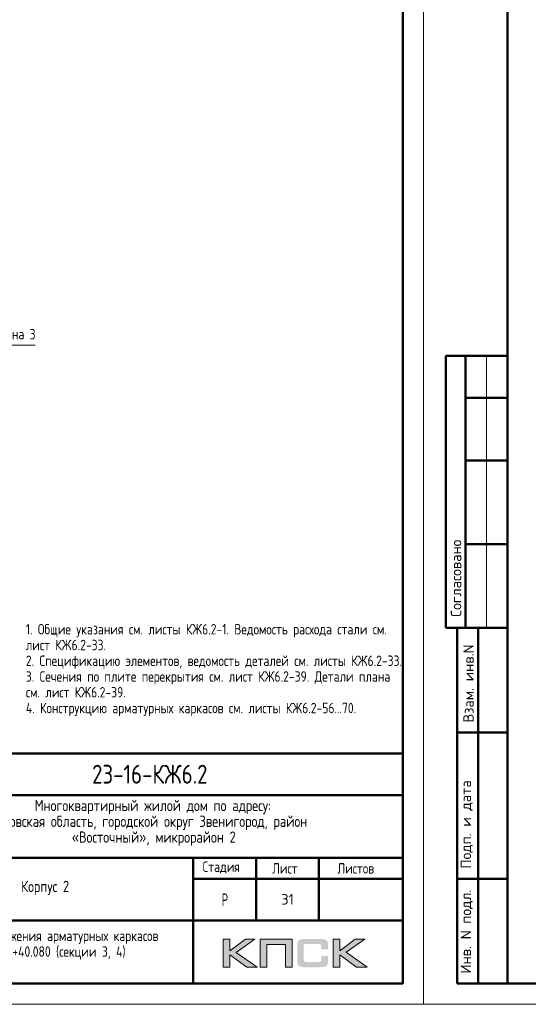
# Model space of a CAD drawing. Header units: millimetres. Extents: x 40580 to 1168286, y -220995 to 81020.
# Tile 172 of 194: x 504522 to 516668, y -128368 to -104829. Entities that reach past the tile are written whole.
import ezdxf

# ---------------------------------------------------------------- set-up
doc = ezdxf.new("R2010")
doc.units = ezdxf.units.MM
for name, color, linetype, lineweight in [('Standard', 7, 'Continuous', 25), ('Обрамление проемов стержнями', 7, 'Continuous', 25), ('Примечания', 7, 'Continuous', 13)]:
    doc.layers.add(name, color=color, linetype=linetype, lineweight=lineweight)
doc.styles.add('GOST 2.304', font='isocpeur.ttf', dxfattribs={"width": 0.8})
doc.styles.add('GOST 2.304-81', font='txt')
doc.styles.add('ISOCPEUR', font='isocpeur.ttf')
doc.styles.get("Standard").update_dxf_attribs({"font": 'isocpeur.ttf'})

msp = doc.modelspace()

# ---------------------------------------------------------------- hatches: boundary and pattern name
h = msp.add_hatch(color=256)
h.paths.add_polyline_path([(510141.2, -126811.5), (509913.7, -126811.5), (509541.7, -127091.5), (509541.7, -126811.5), (509384.1, -126811.5), (509384.1, -127483.6), (509541.7, -127483.6), (509541.7, -127188.3), (509944.2, -127483.6), (510195.9, -127483.6), (509695.2, -127128.2)])
h.paths.add_polyline_path([(510424, -126938), (510869.3, -126938), (510869.3, -127483.6), (511025.6, -127483.6), (511025.6, -126811.5), (510859, -126811.5), (510267.8, -126811.5), (510267.8, -126970.5), (510267.8, -127483.6), (510424, -127483.6)])
h.paths.add_polyline_path([(512163.8, -126808), (512006.1, -126808), (512006.1, -127480.8), (512163.8, -127480.8), (512163.8, -127184.9), (512566.2, -127480.8), (512817.9, -127480.8), (512317.3, -127124.7), (512763.3, -126808), (512536.5, -126808), (512163.8, -127088.1)])
msp.add_hatch(color=256).paths.add_polyline_path([(511874.8, -126882.7), (511872.7, -126875.1), (511869.9, -126868.9), (511866.5, -126862.7), (511863, -126856.4), (511859.5, -126851.6), (511855.4, -126846.8), (511851.2, -126841.9), (511847.1, -126837.8), (511841.6, -126834.3), (511836, -126830.2), (511829.8, -126826.7), (511822.9, -126823.9), (511816, -126821.2), (511808.4, -126818.4), (511800.8, -126816.3), (511782.8, -126812.9), (511763.4, -126810.1), (511742, -126808.7), (511718.5, -126808), (511317.4, -126808), (511293.9, -126808.7), (511273.2, -126810.1), (511253.1, -126812.9), (511235.8, -126816.3), (511227.5, -126819.1), (511219.9, -126821.2), (511213, -126823.9), (511206.8, -126827.4), (511200.6, -126830.2), (511194.3, -126834.3), (511189.5, -126837.8), (511184.7, -126841.9), (511180.5, -126846.8), (511177.1, -126851.6), (511172.9, -126856.4), (511169.4, -126862.7), (511166.7, -126868.9), (511163.9, -126875.8), (511161.2, -126882.7), (511159.1, -126890.3), (511155.6, -126906.9), (511152.9, -126924.9), (511150.8, -126944.9), (511150.8, -126967.1), (511150.8, -127321.1), (511150.8, -127343.2), (511152.9, -127363.3), (511155.6, -127382), (511159.1, -127398.6), (511161.2, -127406.2), (511163.9, -127413.1), (511166.7, -127420), (511169.4, -127426.2), (511172.9, -127431.7), (511177.1, -127437.3), (511180.5, -127442.1), (511184.7, -127447), (511189.5, -127451.1), (511195, -127454.6), (511200.6, -127458), (511206.8, -127461.5), (511213, -127464.9), (511220.6, -127467), (511227.5, -127469.8), (511235.8, -127471.8), (511253.1, -127476), (511273.2, -127478.1), (511294.6, -127480.1), (511317.4, -127480.8), (511718.5, -127480.8), (511742, -127480.1), (511763.4, -127478.8), (511782.8, -127476), (511800.1, -127472.5), (511808.4, -127469.8), (511816, -127467.7), (511822.9, -127464.9), (511829.8, -127461.5), (511836, -127458.7), (511841.6, -127454.6), (511847.1, -127451.1), (511851.2, -127447), (511855.4, -127442.8), (511859.5, -127437.3), (511863, -127432.4), (511866.5, -127426.2), (511869.9, -127420), (511872.7, -127413.8), (511874.8, -127406.2), (511877.5, -127398.6), (511881, -127382), (511883.7, -127364), (511885.1, -127343.2), (511885.8, -127321.1), (511885.8, -127209.8), (511728.9, -127209.8), (511728.9, -127300.4), (511728.9, -127306.6), (511728.2, -127312.8), (511726.8, -127318.3), (511725.4, -127323.9), (511723.3, -127328.7), (511721.2, -127332.9), (511718.5, -127337), (511715, -127340.5), (511711.6, -127343.9), (511707.4, -127346.7), (511702.6, -127348.8), (511697.7, -127350.8), (511692.9, -127352.2), (511686.7, -127352.9), (511680.4, -127353.6), (511674.2, -127354.3), (511350.6, -127354.3), (511345.1, -127353.6), (511340.2, -127352.9), (511336.1, -127350.8), (511331.9, -127348.8), (511327.8, -127346), (511324.3, -127343.2), (511320.9, -127339.8), (511318.1, -127335.6), (511315.3, -127331.5), (511313.3, -127327.3), (511311.2, -127322.5), (511309.8, -127317.6), (511307.7, -127308), (511307.1, -127298.3), (511307.1, -126975.4), (511307.1, -126969.8), (511307.7, -126964.3), (511309.1, -126959.5), (511310.5, -126954.6), (511311.9, -126950.5), (511314, -126947), (511316.7, -126943.6), (511319.5, -126940.1), (511323, -126937.3), (511326.4, -126934.6), (511330.6, -126932.5), (511334.7, -126931.1), (511339.6, -126929.7), (511344.4, -126929), (511349.9, -126928.4), (511355.5, -126928.4), (511674.2, -126928.4), (511680.4, -126928.4), (511686.7, -126929), (511692.2, -126930.4), (511697, -126931.8), (511701.9, -126933.9), (511706.7, -126936), (511710.9, -126939.4), (511714.3, -126942.2), (511717.8, -126946.3), (511720.6, -126950.5), (511723.3, -126954.6), (511725.4, -126959.5), (511726.8, -126964.3), (511728.2, -126969.8), (511728.9, -126976.1), (511728.9, -126982.3), (511728.9, -127056.3), (511885.8, -127056.3), (511885.8, -126967.1), (511885.1, -126944.9), (511883.7, -126924.9), (511881, -126906.9), (511876.8, -126890.3)])

# ---------------------------------------------------------------- linework, layer by layer
at = {"lineweight": 0}
for points in [[(509384.1, -127483.6), (509384.1, -126811.5), (509541.7, -126811.5), (509541.7, -127091.5), (509913.7, -126811.5), (510141.2, -126811.5), (509695.2, -127128.2), (510195.9, -127483.6), (509944.2, -127483.6), (509541.7, -127188.3), (509541.7, -127483.6), (509384.1, -127483.6)], [(510424, -127483.6), (510424, -126938), (510869.3, -126938), (510869.3, -127483.6), (511025.6, -127483.6), (511025.6, -126811.5), (510859, -126811.5), (510267.8, -126811.5), (510267.8, -126970.5), (510267.8, -127483.6), (510424, -127483.6)], [(512006.1, -127480.8), (512006.1, -126808), (512163.8, -126808), (512163.8, -127088.1), (512536.5, -126808), (512763.3, -126808), (512317.3, -127124.7), (512817.9, -127480.8), (512566.2, -127480.8), (512163.8, -127184.9), (512163.8, -127480.8), (512006.1, -127480.8)]]:
    msp.add_lwpolyline(points, close=True, dxfattribs=at)
at = {"layer": 'Standard', "color": 7, "linetype": 'Continuous', "lineweight": 50, "transparency": 33554687}
for p, q in [((516168.3, -112868.4), (514695.1, -112868.4)), ((514695.1, -112868.4), (514695.1, -119368.4)), ((514695.1, -112868.4), (514695.1, -119368.4)), ((515168.3, -112868.4), (515168.3, -119368.4)), ((516168.3, -113868.4), (515168.3, -113868.4)), ((516168.3, -115368.4), (515168.3, -115368.4)), ((516168.3, -117368.4), (515168.3, -117368.4)), ((514695.1, -119368.4), (516168.3, -119368.4)), ((514968.3, -127868.4), (514968.3, -119368.4)), ((514968.3, -127868.4), (514968.3, -119368.4)), ((515468.3, -127868.4), (515468.3, -119368.4)), ((514968.3, -121868.4), (516168.3, -121868.4)), ((495168.3, -122368.5), (513668.3, -122368.5)), ((501668.3, -123368.5), (513668.3, -123368.5)), ((501668.3, -124868.5), (513668.3, -124868.5)), ((508668.3, -126368.5), (508668.3, -124868.5)), ((510168.3, -126368.5), (510168.3, -124868.5)), ((511668.3, -126368.5), (511668.3, -124868.5)), ((508668.3, -125368.5), (513668.3, -125368.5)), ((514968.3, -125368.4), (516168.3, -125368.4)), ((501668.3, -126368.5), (513668.3, -126368.5)), ((508668.3, -127868.5), (508668.3, -126368.5)), ((508668.3, -127868.5), (508668.3, -126368.5)), ((516168.3, -127868.4), (514968.3, -127868.4))]:
    msp.add_line(p, q, dxfattribs=at)
at = {"layer": 'Standard', "color": 7, "linetype": 'Continuous', "lineweight": 13, "transparency": 33554687}
msp.add_line((515668.3, -112868.4), (515668.3, -119368.4), dxfattribs=at)
at = {"layer": 'Standard', "color": 7, "linetype": 'Continuous', "lineweight": 25, "transparency": 33554687}
for p, q in [((513668.3, -127868.5), (513668.3, -122368.5)), ((495168.3, -127868.5), (513668.3, -127868.5)), ((495168.3, -127868.5), (513668.3, -127868.5)), ((495168.3, -127868.5), (513668.3, -127868.5))]:
    msp.add_line(p, q, dxfattribs=at)
at = {"layer": 'Standard', "color": 7, "linetype": 'Continuous', "lineweight": 13, "transparency": 33554687}
for points in [[(484468.3, -128368.4), (514168.3, -128368.4), (514168.3, -86368.4), (484468.3, -86368.4), (484468.3, -128368.4)], [(514168.3, -128368.4), (543868.3, -128368.4), (543868.3, -86368.4), (514168.3, -86368.4), (514168.3, -128368.4)]]:
    msp.add_lwpolyline(points, close=True, dxfattribs=at)
at = {"layer": 'Standard', "color": 7, "linetype": 'Continuous', "lineweight": 50, "transparency": 33554687}
for points in [[(486468.3, -86868.4), (513668.3, -86868.4), (513668.3, -127868.4), (486468.3, -127868.4), (486468.3, -86868.4)], [(516168.3, -86868.4), (543368.3, -86868.4), (543368.3, -127868.4), (516168.3, -127868.4), (516168.3, -86868.4)]]:
    msp.add_lwpolyline(points, close=True, dxfattribs=at)
at = {"layer": 'Примечания', "color": 7, "linetype": 'Continuous', "lineweight": 13, "transparency": 33554687}
msp.add_lwpolyline([(504892.5, -112613.4), (502132.3, -112613.4), (502132.3, -112116.1)], dxfattribs=at)

# ---------------------------------------------------------------- texts
at = {"layer": 'Standard', "color": 7, "linetype": 'Continuous', "lineweight": 50, "transparency": 33554687, "char_height": 250, "attachment_point": 7, "rotation": 90, "style": 'ISOCPEUR'}
for s, insert, width in [('\\A1;{\\fISOCPEUR|i0|b0;\\H250.000000;\\W1.000000;\\C7;Согласовано}\\P', (515068.3, -119107), 2071.875), ('\\A1;{\\fISOCPEUR|i0|b0;\\H250.000000;\\W1.000000;\\C7;Взам. инв.N}\\P', (515366.2, -121632.6), 1909.099), ('\\A1;{\\fISOCPEUR|i0|b0;\\H250.000000;\\W1.000000;\\C7;Подп. и дата}\\P', (515342.6, -125126.3), 2197.059), ('\\A1;{\\fISOCPEUR|i0|b0;\\H250.000000;\\W1.000000;\\C7;Инв. N подл.}\\P', (515342.6, -127634.4), 2021.795)]:
    msp.add_mtext(s, dxfattribs=dict(at, insert=insert, width=width))
at = {"layer": 'Standard', "color": 7, "linetype": 'Continuous', "lineweight": 50, "transparency": 33554687, "insert": (506250.8, -123093.5), "char_height": 450, "width": 3070.526, "attachment_point": 7, "style": 'GOST 2.304-81'}
msp.add_mtext('23-16-КЖ6.2', dxfattribs=at)
at = {"layer": 'Standard', "color": 7, "linetype": 'Continuous', "lineweight": 25, "transparency": 33554687, "attachment_point": 7, "style": 'GOST 2.304-81'}
for s, insert, char_height, width in [('Многоквартирный\\~жилой\\~дом\\~по\\~адресу:\\~', (504878.3, -123823.5), 270, 5717.08), ('Московская\\~область,\\~городской\\~округ\\~Звенигород,\\~район\\~', (503672.3, -124201.5), 270, 8136.208), ('«Восточный»,\\~микрорайон\\~2', (505764.8, -124579.5), 270, 3952.828), ('Стадия', (508888.8, -125243.7), 250, 1031.097), ('Лист', (510551.9, -125243.7), 250, 782.227), ('Листов', (512111.1, -125243.7), 250, 1066.504), ('Корпус\\~2', (504556.3, -125758.5), 270, 1362.881), ('\\W0.77;Р', (509345.3, -126018.5), 300, 262.931)]:
    msp.add_mtext(s, dxfattribs=dict(at, insert=insert, char_height=char_height, width=width))
at = {"layer": 'Standard', "color": 7, "linetype": 'Continuous', "lineweight": 13, "transparency": 33554687, "insert": (510918.3, -125858.5), "char_height": 250, "width": 393.75, "attachment_point": 5, "style": 'ISOCPEUR'}
msp.add_mtext('\\A1;{\\fISOCPEUR|i0|b0;\\H250.000000;\\W1.000000;\\C7;31}\\P', dxfattribs=at)
at = {"layer": 'Standard', "color": 7, "linetype": 'Continuous', "lineweight": 25, "transparency": 33554687, "insert": (505168.3, -126605.6), "char_height": 250, "width": 6741.875, "attachment_point": 2, "line_spacing_factor": 0.903614}
msp.add_mtext('{\\fGOST 2.304-81|b0|i0|c0|p0;Схема расположения арматурных каркасов}\\P{\\fGOST 2.304-81|b0|i0|c0|p0;на отм. +40.080 (секции 3, 4)}', dxfattribs=at)
at = {"layer": 'Обрамление проемов стержнями', "color": 7, "linetype": 'Continuous', "lineweight": 13, "transparency": 33554687, "insert": (504668.4, -119276.8), "char_height": 250, "width": 8999.928, "attachment_point": 1, "line_spacing_factor": 0.903614}
msp.add_mtext('\\A1;{\\fGOST 2.304-81|i0|b0;\\H250.000000;\\W1.000000;\\C7;1. Общие указания см. листы КЖ6.2-1. Ведомость расхода стали см. лист КЖ6.2-33.}\\P{\\fGOST 2.304-81|i0|b0;\\H250.000000;\\W1.000000;\\C7;2. Спецификацию элементов, ведомость деталей см. листы КЖ6.2-33.}\\P{\\fGOST 2.304-81|i0|b0;\\H250.000000;\\W1.000000;\\C7;3. Сечения по плите перекрытия см. лист КЖ6.2-39. Детали плана см. лист КЖ6.2-39.}\\P{\\fGOST 2.304-81|i0|b0;\\H250.000000;\\W1.000000;\\C7;4. Конструкцию арматурных каркасов см. листы КЖ6.2-56...70.}\\P', dxfattribs=at)
at = {"layer": 'Примечания', "color": 7, "linetype": 'Continuous', "lineweight": 25, "transparency": 33554687, "insert": (502875.9, -112521.8), "char_height": 250, "width": 2132.452, "attachment_point": 7, "style": 'GOST 2.304'}
msp.add_mtext('Деталь\\~плана\\~3', dxfattribs=at)

doc.saveas('drawing.dxf')
